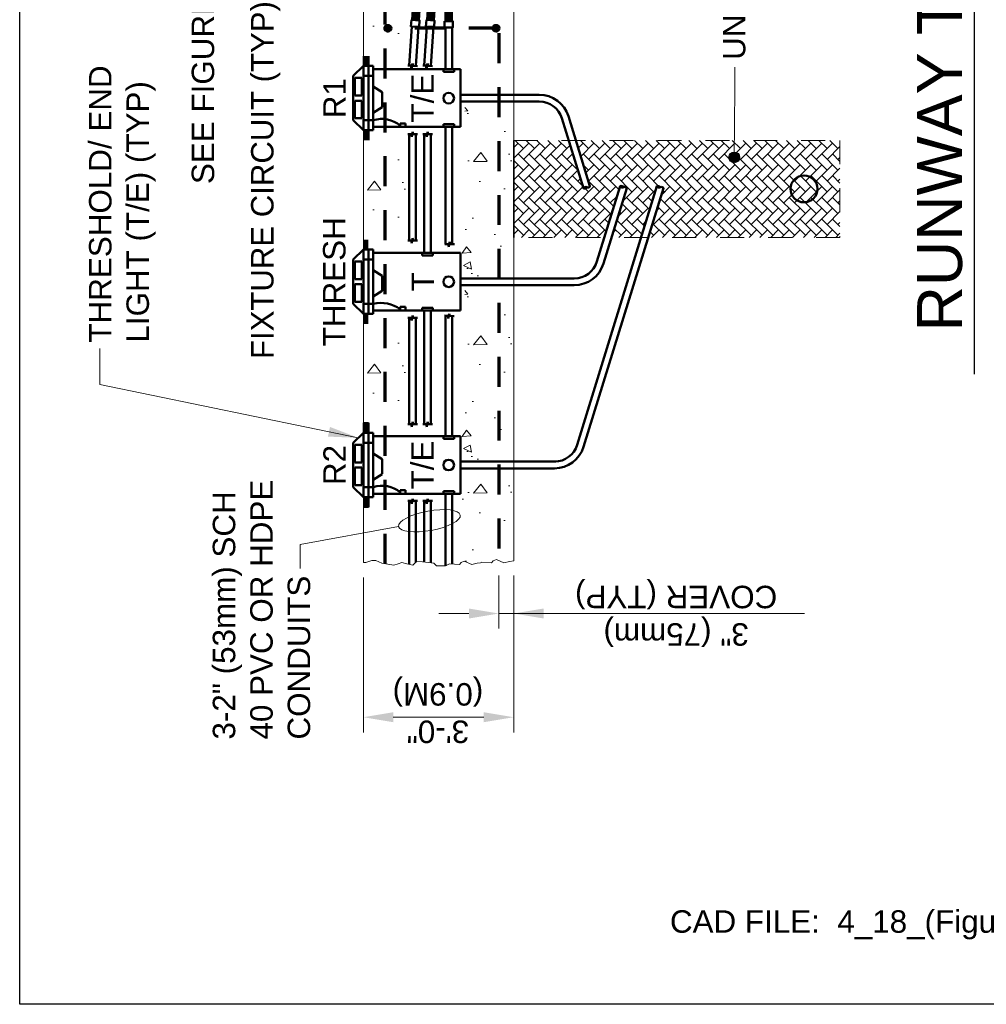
# Model space of a CAD drawing. Header units: inches. Extents: x 0 to 21.3, y 0 to 11.
# Tile 1 of 7: x 0 to 4, y 0 to 4.1. Entities that reach past the tile are written whole.
import ezdxf
from ezdxf.enums import TextEntityAlignment as Align

# ---------------------------------------------------------------- set-up
doc = ezdxf.new("R2010")
doc.units = ezdxf.units.IN
doc.header["$LTSCALE"] = 0.5
doc.header["$MEASUREMENT"] = 0
doc.linetypes.add('HIDDEN', pattern=[0.375, 0.25, -0.125])
doc.linetypes.add('HIDDEN2', pattern=[0.1875, 0.125, -0.0625])
doc.layers.get('0').update_dxf_attribs({"linetype": 'CONTINUOUS', "lineweight": 35})
for name, color, linetype, lineweight in [('C-PVMT-ASPH', 8, 'CONTINUOUS', 18), ('E-AFLD-CIRC-SERS', 203, 'CONTINUOUS', 50), ('E-AFLD-LITE-THRS', 203, 'CONTINUOUS', 50), ('E-DETL', 3, 'CONTINUOUS', 35), ('E-GRND-EQUI', 83, 'CONTINUOUS', 50), ('G-ANNO-PATT', 8, 'CONTINUOUS', 18), ('G-ANNO-RDME', 5, 'CONTINUOUS', 18), ('P-STRM-PIPE', 163, 'CONTINUOUS', 50), ('S-FNDN-FTNG-RBAR', 5, 'CONTINUOUS', 70), ('S-JNTS-WTRS', 221, 'CONTINUOUS', 25), ('S-REIN-RBAR', 5, 'CONTINUOUS', 70), ('V-DTCH-EWAT', 4, 'CONTINUOUS', 18)]:
    doc.layers.add(name, color=color, linetype=linetype, lineweight=lineweight)
for name, color, linetype in [('G-ANNO-DIMS', 7, 'CONTINUOUS'), ('G-ANNO-TEXT', 7, 'CONTINUOUS'), ('G-ANNO-TTLB', 7, 'CONTINUOUS')]:
    doc.layers.add(name, color=color, linetype=linetype)
doc.styles.add('00-E-TITLE-1_1', font='arial.ttf', dxfattribs={"height": 0.1875})
doc.styles.add('01-E-BLDG-1_1', font='arial.ttf', dxfattribs={"height": 0.09375})
doc.dimstyles.new('01-E-BLDG-1_1', dxfattribs={"dimtxt": 0.09375, "dimasz": 0.125, "dimexe": 0.0625, "dimexo": 0.0625, "dimgap": 0.0625, "dimtad": 1, "dimdec": 4, "dimzin": 3, "dimdsep": 46, "dimlunit": 4, "dimtxsty": '01-E-BLDG-1_1', "dimcen": 0.0625, "dimclrd": 1, "dimclre": 1, "dimclrt": 256, "dimazin": 0, "dimtfac": 1, "dimtdec": 4, "dimtmove": 1, "dimatfit": 3, "dimfxl": 1, "dimfrac": 2, "dimtolj": 1, "dimtzin": 3, "dimlwd": 0, "dimlwe": 0, "dimarcsym": 0})

# ---------------------------------------------------------------- blocks, each defined once
blk = doc.blocks.new('A$C6BA73814')
blk.add_lwpolyline([(0.279, 0.346), (0, 0.346), (0, 0), (0.279, 0)], close=True)
blk = doc.blocks.new('A$C1A6E679F')
h = blk.add_hatch()
h.set_pattern_fill('LINE', color=256, scale=0.5, angle=90, style=0)
h.set_pattern_definition([(90, (-3.65, -15.72031), (-0.0625, 4e-18), [])])
h.paths.add_polyline_path([(1.157, 0.312), (0.282, 0.312), (0.282, 0.033), (1.157, 0.033)])
for points in [[(1.157, 0.312), (0.282, 0.312), (0.282, 0.033), (1.157, 0.033)], [(1.436, 0.346), (1.157, 0.346), (1.157, 0), (1.436, 0)]]:
    blk.add_lwpolyline(points, close=True)
blk.add_blockref('A$C6BA73814', (0, 0.001))
blk = doc.blocks.new('A$C37CC2015')
at = {"xscale": 0.3240000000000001, "yscale": 0.3240000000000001, "zscale": 0.3240000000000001}
blk.add_blockref('A$C1A6E679F', (0, 0), dxfattribs=at)
blk = doc.blocks.new('G-TDT1')
at = {"linetype": 'ByBlock', "lineweight": -2}
h = blk.add_hatch(color=256, dxfattribs=at)
edge = h.paths.add_edge_path()
edge.add_arc((0, 0), 0.0222, 0, 360)
at = {"color": 0, "linetype": 'ByBlock', "lineweight": -2}
blk.add_circle((0, 0), 0.0222, dxfattribs=at)
blk = doc.blocks.new('G-DBRK')
at = {"color": 0, "linetype": 'ByBlock', "lineweight": -2}
blk.add_ellipse((0, -0.25), major_axis=(0, -0.25), ratio=0.4, dxfattribs=at)
blk.add_ellipse((0, -0.75), major_axis=(0, -0.25), ratio=0.4, start_param=0, end_param=3.141593, dxfattribs=at)

msp = doc.modelspace()

# ---------------------------------------------------------------- hatches: boundary and pattern name
at = {"layer": 'G-ANNO-PATT'}
h = msp.add_hatch(dxfattribs=at)
h.set_pattern_fill('AR-CONC', color=256, scale=0.05, angle=135, style=0)
h.set_pattern_definition([(185, (9.0055, -11.53793), (-0.2314035, 0.275776), [0.0375, -0.4125]), (130, (9.0055, -11.53793), (-0.216884, -0.314996), [0.03, -0.33]), (235.4514, (8.9862, -11.51495), (-0.4482876, -0.03922), [0.03187, -0.350571]), (181.1842, (8.9348, -11.60865), (-0.318807, 0.435847), [0.05625, -0.61875]), (231.6356, (8.9082, -11.5723), (-0.674856, -0.01395), [0.047805, -0.525857]), (126.184, (8.9348, -11.60865), (-0.674856, -0.01395), [0.045, -0.495]), (156, (8.9171, -11.5556), (-0.068691, 0.353386), [0.0375, -0.4125]), (101, (8.9171, -11.5556), (-0.342404, -0.170354), [0.03, -0.33]), (206.4514, (8.91138, -11.52616), (-0.4110955, 0.1830315), [0.03187, -0.350571]), (172.5, (9.00549, -11.53793), (-0.1219949, -0.1133966), [0, -0.326, 0, -0.335, 0, -0.33125]), (142.5, (9.0055, -11.53793), (-0.2324547, -0.0464365), [0, -0.191, 0, -0.3185, 0, -0.12625]), (102.5, (9.08434, -11.61678), (-0.1807604, 0.1967091), [0, -0.125, 0, -0.39, 0, -0.5175]), (92.5, (9.1197, -11.65213), (-0.24158, 0.170795), [0, -0.1625, 0, -0.259, 0, -0.3675])])
h.paths.add_polyline_path([(1.61847, 4.42625), (1.43412, 4.37071), (1.45494, 3.95766), (1.61847, 3.90212)])
h = msp.add_hatch(dxfattribs=at)
h.set_pattern_fill('AR-CONC', color=256, scale=0.05, angle=135, style=0)
h.set_pattern_definition([(185, (9.44868, -12.18566), (-0.2314035, 0.275776), [0.0375, -0.4125]), (130, (9.4487, -12.18566), (-0.216884, -0.314996), [0.03, -0.33]), (235.4514, (9.4294, -12.16268), (-0.4482876, -0.03922), [0.03187, -0.350571]), (181.1842, (9.37797, -12.25637), (-0.318807, 0.435847), [0.05625, -0.61875]), (231.6356, (9.3514, -12.22005), (-0.674856, -0.01395), [0.047805, -0.525857]), (126.184, (9.378, -12.25637), (-0.674856, -0.01395), [0.045, -0.495]), (156, (9.3603, -12.20334), (-0.068691, 0.353386), [0.0375, -0.4125]), (101, (9.3603, -12.20334), (-0.342404, -0.170354), [0.03, -0.33]), (206.4514, (9.35457, -12.1739), (-0.4110955, 0.1830315), [0.03187, -0.350571]), (172.5, (9.44868, -12.18566), (-0.1219949, -0.1133966), [0, -0.326, 0, -0.335, 0, -0.33125]), (142.5, (9.44868, -12.18566), (-0.2324547, -0.0464365), [0, -0.191, 0, -0.3185, 0, -0.12625]), (102.5, (9.52753, -12.2645), (-0.1807604, 0.1967091), [0, -0.125, 0, -0.39, 0, -0.5175]), (92.5, (9.56288, -12.29986), (-0.24158, 0.170795), [0, -0.1625, 0, -0.259, 0, -0.3675])])
h.paths.add_polyline_path([(2.06166, 3.76619), (1.8578, 3.75398), (1.83994, 3.02964), (2.06166, 3.02964)])
h = msp.add_hatch(dxfattribs=at)
h.set_pattern_fill('AR-CONC', color=256, scale=0.05, angle=135, style=0)
h.set_pattern_definition([(185, (9.0055, -12.3042), (-0.2314035, 0.275776), [0.0375, -0.4125]), (130, (9.0055, -12.3042), (-0.216884, -0.314996), [0.03, -0.33]), (235.4514, (8.9862, -12.28122), (-0.4482876, -0.03922), [0.03187, -0.350571]), (181.1842, (8.9348, -12.3749), (-0.318807, 0.435847), [0.05625, -0.61875]), (231.6356, (8.9082, -12.3386), (-0.674856, -0.01395), [0.047805, -0.525857]), (126.184, (8.9348, -12.3749), (-0.674856, -0.01395), [0.045, -0.495]), (156, (8.9171, -12.32188), (-0.068691, 0.353386), [0.0375, -0.4125]), (101, (8.9171, -12.32188), (-0.342404, -0.170354), [0.03, -0.33]), (206.4514, (8.91138, -12.29243), (-0.4110955, 0.1830315), [0.03187, -0.350571]), (172.5, (9.00549, -12.3042), (-0.1219949, -0.1133966), [0, -0.326, 0, -0.335, 0, -0.33125]), (142.5, (9.0055, -12.3042), (-0.2324547, -0.0464365), [0, -0.191, 0, -0.3185, 0, -0.12625]), (102.5, (9.08434, -12.38304), (-0.1807604, 0.1967091), [0, -0.125, 0, -0.39, 0, -0.5175]), (92.5, (9.1197, -12.4184), (-0.24158, 0.170795), [0, -0.1625, 0, -0.259, 0, -0.3675])])
h.paths.add_polyline_path([(1.61847, 3.65999), (1.43412, 3.60444), (1.45494, 3.1914), (1.61847, 3.13585)])
h = msp.add_hatch(dxfattribs=at)
h.set_pattern_fill('AR-HBONE', color=256, scale=0.008, angle=90, style=0)
h.set_pattern_definition([(135, (8.030765, -8.013805), (-0.045254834, 6e-17), [0.096, -0.032]), (225, (8.008138, -7.991178), (-0.045254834, 6e-17), [0.096, -0.032])])
h.paths.add_polyline_path([(1.66702, 3.46074), (1.66712, 3.4609), (1.66712, 3.46123)])
h.paths.add_polyline_path([(1.82871, 3.38438), (1.8281, 3.38487), (1.82846, 3.38437), (1.82858, 3.38385), (1.82869, 3.38434)])
h.paths.add_polyline_path([(1.82917, 3.38506), (1.82901, 3.38481), (1.82953, 3.38526)])
h.paths.add_polyline_path([(1.82723, 3.38557), (1.82674, 3.38575), (1.82752, 3.38533)])
h.paths.add_polyline_path([(1.65311, 3.46074), (1.65316, 3.46049), (1.65343, 3.46027)])
h.paths.add_polyline_path([(1.82528, 3.38628), (1.82467, 3.38638), (1.82577, 3.3861)])
h.paths.add_polyline_path([(1.65395, 3.45982), (1.65421, 3.45959), (1.65465, 3.45942)])
h.paths.add_polyline_path([(1.81512, 3.38512), (1.81493, 3.38487), (1.81552, 3.38533)])
h.paths.add_polyline_path([(1.83974, 3.38619), (1.83917, 3.38629), (1.84018, 3.38601)])
h.paths.add_polyline_path([(1.7302, 3.38481), (1.72993, 3.38459), (1.72988, 3.38434)])
h.paths.add_polyline_path([(1.84149, 3.38549), (1.84105, 3.38566), (1.84176, 3.38526)])
h.paths.add_polyline_path([(1.81446, 3.38385), (1.81446, 3.38352), (1.81457, 3.38336)])
h.paths.add_polyline_path([(1.84254, 3.38459), (1.84228, 3.38481), (1.84259, 3.38434)])
h.paths.add_polyline_path([(1.74373, 3.38459), (1.74347, 3.38481), (1.74379, 3.38434)])
h.paths.add_polyline_path([(1.65552, 3.45907), (1.65597, 3.45889), (1.65653, 3.45879)])
h.paths.add_polyline_path([(1.74268, 3.38549), (1.74224, 3.38566), (1.74295, 3.38526)])
h.paths.add_polyline_path([(1.66618, 3.45982), (1.66654, 3.46002), (1.6667, 3.46027)])
h.paths.add_polyline_path([(1.74093, 3.38619), (1.74036, 3.38629), (1.74137, 3.38601)])
h.paths.add_polyline_path([(1.73098, 3.38549), (1.73072, 3.38526), (1.73142, 3.38566)])
h.paths.add_polyline_path([(2.65951, 3.41393), (2.65978, 3.41439), (2.66027, 3.41477), (2.66096, 3.41504), (2.66184, 3.41521), (2.66286, 3.41526), (2.664, 3.41519), (2.66522, 3.41502), (2.66647, 3.41473), (2.66771, 3.41435), (2.66891, 3.41388), (2.67001, 3.41334), (2.67099, 3.41275), (2.67181, 3.41213), (2.67244, 3.4115), (2.67285, 3.41088), (2.67305, 3.4103), (2.67301, 3.40977), (2.67326, 3.41021), (2.6737, 3.41057), (2.67433, 3.41084), (2.67512, 3.41102), (2.67606, 3.41109), (2.6771, 3.41106), (2.67823, 3.41093), (2.6794, 3.41071), (2.68059, 3.41038), (2.68175, 3.40998), (2.68285, 3.40951), (2.68385, 3.40898), (2.68473, 3.40842), (2.68546, 3.40783), (2.68602, 3.40723), (2.68638, 3.40665), (2.68654, 3.4061), (2.6865, 3.4056), (2.62325, 3.20065), (3.4231, 3.20065), (3.4231, 3.6057), (2.3207, 3.6057), (2.3798, 3.4142), (2.37984, 3.4137), (2.37968, 3.41315), (2.37931, 3.41257), (2.37876, 3.41198), (2.37803, 3.41139), (2.37715, 3.41082), (2.37614, 3.41029), (2.37505, 3.40982), (2.37389, 3.40942), (2.3727, 3.4091), (2.37153, 3.40887), (2.3704, 3.40874), (2.36936, 3.40871), (2.36842, 3.40879), (2.36763, 3.40896), (2.367, 3.40924), (2.36655, 3.4096), (2.36631, 3.41003), (2.36635, 3.4095), (2.36615, 3.40892), (2.36574, 3.4083), (2.36511, 3.40767), (2.36429, 3.40705), (2.36331, 3.40646), (2.36221, 3.40593), (2.36101, 3.40546), (2.35977, 3.40507), (2.35852, 3.40479), (2.3573, 3.40461), (2.35616, 3.40454), (2.35514, 3.40459), (2.35426, 3.40476), (2.35357, 3.40503), (2.35308, 3.40541), (2.35281, 3.40587), (2.29114, 3.6057), (2.06166, 3.6057), (2.06166, 3.20065), (2.4403, 3.20065), (2.50611, 3.41388), (2.50633, 3.41315), (2.5067, 3.41257), (2.50725, 3.41198), (2.50798, 3.41139), (2.50886, 3.41082), (2.50986, 3.41029), (2.51096, 3.40982), (2.51212, 3.40942), (2.51331, 3.4091), (2.51448, 3.40887), (2.51561, 3.40874), (2.51665, 3.40871), (2.51759, 3.40879), (2.51838, 3.40896), (2.51901, 3.40924), (2.51945, 3.4096), (2.5197, 3.41003), (2.51995, 3.41047), (2.52039, 3.41083), (2.52102, 3.4111), (2.52182, 3.41128), (2.52275, 3.41136), (2.5238, 3.41133), (2.52492, 3.4112), (2.5261, 3.41097), (2.52728, 3.41065), (2.52844, 3.41025), (2.52954, 3.40977), (2.53054, 3.40925), (2.53142, 3.40868), (2.53215, 3.40809), (2.53271, 3.4075), (2.53307, 3.40692), (2.53324, 3.40637), (2.5332, 3.40587), (2.46986, 3.20065), (2.59369, 3.20065)])
h = msp.add_hatch(dxfattribs=at)
h.set_pattern_fill('AR-CONC', color=256, scale=0.05, angle=135, style=0)
h.set_pattern_definition([(185, (9.44868, -12.95045), (-0.2314035, 0.275776), [0.0375, -0.4125]), (130, (9.4487, -12.95045), (-0.216884, -0.314996), [0.03, -0.33]), (235.4514, (9.4294, -12.92747), (-0.4482876, -0.03922), [0.03187, -0.350571]), (181.1842, (9.37797, -13.02116), (-0.318807, 0.435847), [0.05625, -0.61875]), (231.6356, (9.3514, -12.98484), (-0.674856, -0.01395), [0.047805, -0.525857]), (126.184, (9.378, -13.02116), (-0.674856, -0.01395), [0.045, -0.495]), (156, (9.3603, -12.96813), (-0.068691, 0.353386), [0.0375, -0.4125]), (101, (9.3603, -12.96813), (-0.342404, -0.170354), [0.03, -0.33]), (206.4514, (9.35457, -12.9387), (-0.4110955, 0.1830315), [0.03187, -0.350571]), (172.5, (9.44868, -12.95045), (-0.1219949, -0.1133966), [0, -0.326, 0, -0.335, 0, -0.33125]), (142.5, (9.44868, -12.95045), (-0.2324547, -0.0464365), [0, -0.191, 0, -0.3185, 0, -0.12625]), (102.5, (9.52753, -13.0293), (-0.1807604, 0.1967091), [0, -0.125, 0, -0.39, 0, -0.5175]), (92.5, (9.56288, -13.06465), (-0.24158, 0.170795), [0, -0.1625, 0, -0.259, 0, -0.3675])])
h.paths.add_polyline_path([(2.06166, 3.0014), (1.8578, 2.98919), (1.83994, 2.26485), (2.06166, 2.26485)])
h = msp.add_hatch(dxfattribs=at)
h.set_pattern_fill('AR-CONC', color=256, scale=0.05, angle=135, style=0)
h.set_pattern_definition([(185, (9.0055, -13.069), (-0.2314035, 0.275776), [0.0375, -0.4125]), (130, (9.0055, -13.069), (-0.216884, -0.314996), [0.03, -0.33]), (235.4514, (8.9862, -13.046), (-0.4482876, -0.03922), [0.03187, -0.350571]), (181.1842, (8.9348, -13.1397), (-0.318807, 0.435847), [0.05625, -0.61875]), (231.6356, (8.9082, -13.1034), (-0.674856, -0.01395), [0.047805, -0.525857]), (126.184, (8.9348, -13.1397), (-0.674856, -0.01395), [0.045, -0.495]), (156, (8.9171, -13.08667), (-0.068691, 0.353386), [0.0375, -0.4125]), (101, (8.9171, -13.08667), (-0.342404, -0.170354), [0.03, -0.33]), (206.4514, (8.91138, -13.05722), (-0.4110955, 0.1830315), [0.03187, -0.350571]), (172.5, (9.00549, -13.069), (-0.1219949, -0.1133966), [0, -0.326, 0, -0.335, 0, -0.33125]), (142.5, (9.0055, -13.069), (-0.2324547, -0.0464365), [0, -0.191, 0, -0.3185, 0, -0.12625]), (102.5, (9.08434, -13.14784), (-0.1807604, 0.1967091), [0, -0.125, 0, -0.39, 0, -0.5175]), (92.5, (9.1197, -13.1832), (-0.24158, 0.170795), [0, -0.1625, 0, -0.259, 0, -0.3675])])
h.paths.add_polyline_path([(1.61847, 2.89519), (1.43412, 2.83965), (1.45494, 2.4266), (1.61847, 2.37106)])
h = msp.add_hatch(dxfattribs=at)
h.set_pattern_fill('AR-CONC', color=256, scale=0.05, angle=135, style=0)
h.set_pattern_definition([(185, (9.44868, -13.56945), (-0.2314035, 0.275776), [0.0375, -0.4125]), (130, (9.4487, -13.56945), (-0.216884, -0.314996), [0.03, -0.33]), (235.4514, (9.4294, -13.54647), (-0.4482876, -0.03922), [0.03187, -0.350571]), (181.1842, (9.37797, -13.64016), (-0.318807, 0.435847), [0.05625, -0.61875]), (231.6356, (9.3514, -13.60384), (-0.674856, -0.01395), [0.047805, -0.525857]), (126.184, (9.378, -13.64016), (-0.674856, -0.01395), [0.045, -0.495]), (156, (9.3603, -13.58713), (-0.068691, 0.353386), [0.0375, -0.4125]), (101, (9.3603, -13.58713), (-0.342404, -0.170354), [0.03, -0.33]), (206.4514, (9.35457, -13.55768), (-0.4110955, 0.1830315), [0.03187, -0.350571]), (172.5, (9.44868, -13.56945), (-0.1219949, -0.1133966), [0, -0.326, 0, -0.335, 0, -0.33125]), (142.5, (9.44868, -13.56945), (-0.2324547, -0.0464365), [0, -0.191, 0, -0.3185, 0, -0.12625]), (102.5, (9.52753, -13.6483), (-0.1807604, 0.1967091), [0, -0.125, 0, -0.39, 0, -0.5175]), (92.5, (9.56288, -13.68365), (-0.24158, 0.170795), [0, -0.1625, 0, -0.259, 0, -0.3675])])
h.paths.add_polyline_path([(2.06166, 2.2366), (1.83994, 2.2366), (1.83994, 1.84512), (2.06166, 1.86834)])

# ---------------------------------------------------------------- linework, layer by layer
at = {"layer": 'C-PVMT-ASPH'}
for p, q in [((2.06166, 10.21284), (2.06166, 1.85052)), ((1.43412, 3.916), (1.43412, 4.41237)), ((1.43412, 3.14974), (1.43412, 3.64757)), ((1.43412, 2.38494), (1.43412, 2.88131)), ((1.43412, 1.84363), (1.43412, 2.11651)), ((1.44416, 1.84363), (1.46892, 1.85208)), ((1.46892, 1.85208), (1.48639, 1.85208)), ((1.48639, 1.85208), (1.51135, 1.84126)), ((1.96945, 1.8428), (1.9761, 1.85113)), ((1.9761, 1.85113), (1.98942, 1.85612)), ((1.98942, 1.85612), (2.02103, 1.8428)), ((2.0435, 1.84863), (2.06166, 1.85052)), ((1.44416, 1.84363), (1.43412, 1.84363)), ((1.51135, 1.84126), (1.56127, 1.83294)), ((1.56127, 1.83294), (1.57957, 1.83793)), ((1.57957, 1.83793), (1.59455, 1.84376)), ((1.59455, 1.84376), (1.61618, 1.83876)), ((1.61618, 1.83876), (1.64114, 1.83294)), ((1.64114, 1.83294), (1.64613, 1.83793)), ((1.64613, 1.83793), (1.65695, 1.84875)), ((1.65695, 1.84875), (1.72767, 1.84126)), ((1.72767, 1.84126), (1.73931, 1.82961)), ((1.73931, 1.82961), (1.77675, 1.82961)), ((1.77675, 1.82961), (1.79423, 1.83793)), ((1.79423, 1.83793), (1.83499, 1.83543)), ((1.83499, 1.83543), (1.84165, 1.84376)), ((1.84165, 1.84376), (1.85496, 1.84875)), ((1.85496, 1.84875), (1.88658, 1.83543)), ((1.88658, 1.83543), (1.90904, 1.84126)), ((1.90904, 1.84126), (1.92333, 1.84275)), ((1.92333, 1.84275), (1.92868, 1.8453)), ((1.92868, 1.8453), (1.96945, 1.8428)), ((2.02103, 1.8428), (2.0435, 1.84863))]:
    msp.add_line(p, q, dxfattribs=at)
at = {"layer": 'E-AFLD-CIRC-SERS'}
for p, q in [((1.63619, 4.08107), (1.62548, 3.91784)), ((1.6639, 4.07925), (1.65319, 3.91602)), ((1.6987, 4.08107), (1.68798, 3.91784)), ((1.72641, 4.07925), (1.71569, 3.91602)), ((1.77632, 4.07626), (1.77632, 3.90212)), ((1.80409, 4.07627), (1.80409, 3.90212)), ((1.61994, 3.9182), (1.63269, 3.91736)), ((1.63269, 3.91736), (1.63479, 3.90571)), ((1.63479, 3.90571), (1.63938, 3.92588)), ((1.63938, 3.92588), (1.64205, 3.91675)), ((1.64205, 3.91675), (1.66007, 3.91556)), ((1.68244, 3.9182), (1.6952, 3.91736)), ((1.6952, 3.91736), (1.69729, 3.90571)), ((1.69729, 3.90571), (1.70189, 3.92588)), ((1.70189, 3.92588), (1.70456, 3.91675)), ((1.70456, 3.91675), (1.72258, 3.91556)), ((1.77632, 3.66146), (1.77632, 3.17251)), ((1.80409, 3.66146), (1.80409, 3.17251)), ((1.62038, 3.6316), (1.63316, 3.6316)), ((1.62548, 3.6316), (1.62548, 3.18802)), ((1.63316, 3.6316), (1.63602, 3.62011)), ((1.63602, 3.62011), (1.63928, 3.64054)), ((1.63928, 3.64054), (1.64254, 3.6316)), ((1.64254, 3.6316), (1.6606, 3.6316)), ((1.65325, 3.6316), (1.65325, 3.18802)), ((1.68288, 3.6316), (1.69567, 3.6316)), ((1.68798, 3.6316), (1.68798, 3.13585)), ((1.69567, 3.6316), (1.69852, 3.62011)), ((1.69852, 3.62011), (1.70178, 3.64054)), ((1.70178, 3.64054), (1.70505, 3.6316)), ((1.70505, 3.6316), (1.72311, 3.6316)), ((1.71575, 3.6316), (1.71575, 3.13585)), ((1.62038, 3.18802), (1.63316, 3.18802)), ((1.63316, 3.18802), (1.63602, 3.17653)), ((1.63602, 3.17653), (1.63928, 3.19696)), ((1.63928, 3.19696), (1.64254, 3.18802)), ((1.64254, 3.18802), (1.6606, 3.18802)), ((1.7747, 3.17251), (1.78749, 3.17251)), ((1.78749, 3.17251), (1.79034, 3.16102)), ((1.79034, 3.16102), (1.79361, 3.18145)), ((1.79361, 3.18145), (1.79687, 3.17251)), ((1.79687, 3.17251), (1.81493, 3.17251)), ((1.68798, 2.89519), (1.68798, 2.42176)), ((1.71575, 2.89519), (1.71575, 2.42176)), ((1.78828, 2.86158), (1.79288, 2.88175)), ((1.79288, 2.88175), (1.79555, 2.87262)), ((1.62038, 2.86534), (1.63316, 2.86534)), ((1.62548, 2.86534), (1.62548, 2.42176)), ((1.63316, 2.86534), (1.63602, 2.85384)), ((1.63602, 2.85384), (1.63928, 2.87427)), ((1.63928, 2.87427), (1.64254, 2.86534)), ((1.64254, 2.86534), (1.6606, 2.86534)), ((1.65325, 2.86534), (1.65325, 2.42176)), ((1.77343, 2.87407), (1.78619, 2.87323)), ((1.77632, 2.87388), (1.77632, 2.37106)), ((1.78619, 2.87323), (1.78828, 2.86158)), ((1.79555, 2.87262), (1.81357, 2.87143)), ((1.80409, 2.87206), (1.80409, 2.37106)), ((1.63602, 2.41026), (1.63928, 2.43069)), ((1.63928, 2.43069), (1.64254, 2.42176)), ((1.69852, 2.41026), (1.70178, 2.43069)), ((1.70178, 2.43069), (1.70505, 2.42176)), ((1.62038, 2.42176), (1.63316, 2.42176)), ((1.6318, 2.42056), (1.6318, 2.42056)), ((1.63292, 2.42143), (1.63292, 2.42143)), ((1.63316, 2.42176), (1.63602, 2.41026)), ((1.64254, 2.42176), (1.6606, 2.42176)), ((1.68288, 2.42176), (1.69567, 2.42176)), ((1.69567, 2.42176), (1.69852, 2.41026)), ((1.70505, 2.42176), (1.72311, 2.42176)), ((1.62038, 2.10054), (1.63316, 2.10054)), ((1.62548, 2.10054), (1.62548, 1.83659)), ((1.63316, 2.10054), (1.63602, 2.08905)), ((1.63602, 2.08905), (1.63928, 2.10948)), ((1.63928, 2.10948), (1.64254, 2.10054)), ((1.64254, 2.10054), (1.6606, 2.10054)), ((1.65325, 2.10054), (1.65325, 1.84481)), ((1.68288, 2.10054), (1.69567, 2.10054)), ((1.68798, 2.10054), (1.68798, 1.84546)), ((1.69567, 2.10054), (1.69852, 2.08905)), ((1.69852, 2.08905), (1.70178, 2.10948)), ((1.70178, 2.10948), (1.70505, 2.10054)), ((1.70505, 2.10054), (1.72311, 2.10054)), ((1.71575, 2.10054), (1.71575, 1.84252)), ((1.77632, 2.1304), (1.77632, 1.82961)), ((1.80409, 2.1304), (1.80409, 1.83733))]:
    msp.add_line(p, q, dxfattribs=at)
for centre in [(1.79021, 3.78179), (1.79021, 3.01552), (1.79021, 2.25073)]:
    msp.add_circle(centre, 0.02222, dxfattribs=at)
at = {"layer": 'E-AFLD-LITE-THRS'}
for p, q in [((1.45494, 3.95766), (1.45494, 3.68923)), ((1.43412, 3.916), (1.39204, 3.87434)), ((1.43412, 3.916), (1.47577, 3.916)), ((1.43412, 3.64757), (1.43412, 3.916)), ((1.45494, 3.916), (1.45494, 3.64757)), ((1.47577, 3.916), (1.47577, 3.64757)), ((1.39204, 3.87434), (1.39204, 3.68923)), ((1.39835, 3.86593), (1.39835, 3.79229)), ((1.39835, 3.86593), (1.4278, 3.86593)), ((1.4278, 3.86593), (1.4278, 3.79229)), ((1.43412, 3.87434), (1.47577, 3.87434)), ((1.45494, 3.87434), (1.45494, 3.60591)), ((1.47577, 3.90212), (1.83994, 3.90212)), ((1.76799, 3.89101), (1.76799, 3.90212)), ((1.76799, 3.89101), (1.81243, 3.89101)), ((1.81243, 3.89101), (1.81243, 3.90212)), ((1.83994, 3.90212), (1.83994, 3.66146)), ((1.47577, 3.82972), (1.51238, 3.80641)), ((1.39835, 3.79229), (1.4278, 3.79229)), ((1.51238, 3.80641), (1.51238, 3.74438)), ((1.39835, 3.77125), (1.39835, 3.69764)), ((1.39835, 3.77125), (1.4278, 3.77125)), ((1.4278, 3.77125), (1.4278, 3.69764)), ((1.47577, 3.72045), (1.51238, 3.74376)), ((1.39204, 3.68923), (1.43412, 3.64757)), ((1.39835, 3.69764), (1.4278, 3.69764)), ((1.43412, 3.68923), (1.47577, 3.68923)), ((1.47577, 3.66146), (1.83994, 3.66146)), ((1.76799, 3.67257), (1.81243, 3.67257)), ((1.76799, 3.67257), (1.76799, 3.66146)), ((1.81243, 3.67257), (1.81243, 3.66146)), ((1.43412, 3.64757), (1.47577, 3.64757)), ((1.43412, 3.14974), (1.39204, 3.10808)), ((1.43412, 3.14974), (1.47577, 3.14974)), ((1.43412, 2.88131), (1.43412, 3.14974)), ((1.45494, 3.14974), (1.45494, 2.88131)), ((1.47577, 3.14974), (1.47577, 2.88131)), ((1.47577, 3.13585), (1.83994, 3.13585)), ((1.67965, 3.12474), (1.67965, 3.13585)), ((1.67965, 3.12474), (1.72409, 3.12474)), ((1.72409, 3.12474), (1.72409, 3.13585)), ((1.83994, 3.13585), (1.83994, 2.89519)), ((1.39204, 3.10808), (1.39204, 2.92296)), ((1.39835, 3.09966), (1.39835, 3.02602)), ((1.39835, 3.09966), (1.4278, 3.09966)), ((1.4278, 3.09966), (1.4278, 3.02602)), ((1.43412, 3.10808), (1.47577, 3.10808)), ((1.47577, 3.06345), (1.51238, 3.04015)), ((1.39835, 3.02602), (1.4278, 3.02602)), ((1.39835, 3.00498), (1.39835, 2.93138)), ((1.39835, 3.00498), (1.4278, 3.00498)), ((1.4278, 3.00498), (1.4278, 2.93138)), ((1.51238, 3.04015), (1.51238, 2.97811)), ((1.47577, 2.95419), (1.51238, 2.97749)), ((1.39204, 2.92296), (1.43412, 2.88131)), ((1.39835, 2.93138), (1.4278, 2.93138)), ((1.43412, 2.92296), (1.47577, 2.92296)), ((1.43412, 2.88131), (1.47577, 2.88131)), ((1.47577, 2.89519), (1.83994, 2.89519)), ((1.67965, 2.9063), (1.72409, 2.9063)), ((1.67965, 2.9063), (1.67965, 2.89519)), ((1.72409, 2.9063), (1.72409, 2.89519)), ((1.45494, 2.4266), (1.45494, 2.15817)), ((1.43412, 2.38494), (1.39204, 2.34328)), ((1.43412, 2.38494), (1.47577, 2.38494)), ((1.43412, 2.11651, 7135.49717), (1.43412, 2.38494)), ((1.45494, 2.38494), (1.45494, 2.11651)), ((1.47577, 2.38494), (1.47577, 2.11651)), ((1.39204, 2.34328), (1.39204, 2.15817)), ((1.43412, 2.34328), (1.47577, 2.34328)), ((1.45494, 2.34328), (1.45494, 2.07485)), ((1.47577, 2.37106), (1.83994, 2.37106)), ((1.76799, 2.35995), (1.76799, 2.37106)), ((1.76799, 2.35995), (1.81243, 2.35995)), ((1.81243, 2.35995), (1.81243, 2.37106)), ((1.83994, 2.37106), (1.83994, 2.1304)), ((1.39835, 2.33487), (1.39835, 2.26123)), ((1.39835, 2.33487), (1.4278, 2.33487)), ((1.4278, 2.33487), (1.4278, 2.26123)), ((1.39835, 2.26123), (1.4278, 2.26123)), ((1.47577, 2.29866), (1.51238, 2.27535)), ((1.51238, 2.27535), (1.51238, 2.21332)), ((1.39835, 2.24019), (1.39835, 2.16659)), ((1.39835, 2.24019), (1.4278, 2.24019)), ((1.4278, 2.24019), (1.4278, 2.16659)), ((1.47577, 2.18939), (1.51238, 2.2127)), ((1.39204, 2.15817), (1.43412, 2.11651)), ((1.39835, 2.16659), (1.4278, 2.16659)), ((1.43412, 2.15817), (1.47577, 2.15817)), ((1.76799, 2.14151), (1.81243, 2.14151)), ((1.76799, 2.14151), (1.76799, 2.1304)), ((1.81243, 2.14151), (1.81243, 2.1304)), ((1.43412, 2.11651), (1.47577, 2.11651)), ((1.47577, 2.1304), (1.83994, 2.1304))]:
    msp.add_line(p, q, dxfattribs=at)
at = {"layer": 'E-DETL'}
for p, q in [((1.43412, 3.916), (1.43412, 3.95766)), ((1.45494, 3.95766), (1.45494, 3.916)), ((1.45494, 3.916), (1.43412, 3.916)), ((2.06166, 3.20065), (2.06166, 3.6057)), ((1.43412, 2.38494), (1.43412, 2.4266)), ((1.43412, 2.4266), (1.45494, 2.4266)), ((1.45494, 2.4266), (1.45494, 2.38494)), ((1.45494, 2.38494), (1.43412, 2.38494))]:
    msp.add_line(p, q, dxfattribs=at)
at = {"layer": 'E-GRND-EQUI', "linetype": 'Continuous'}
for p, q in [((1.58809, 3.67665), (1.58809, 3.66146)), ((1.61013, 3.67665), (1.58809, 3.67665)), ((1.58809, 3.66146), (1.61013, 3.66146)), ((1.61013, 3.66146), (1.61013, 3.67665)), ((1.58809, 2.91038), (1.58809, 2.89519)), ((1.61013, 2.91038), (1.58809, 2.91038)), ((1.58809, 2.89519), (1.61013, 2.89519)), ((1.61013, 2.89519), (1.61013, 2.91038)), ((1.58809, 2.14559), (1.58809, 2.1304)), ((1.61013, 2.14559), (1.58809, 2.14559)), ((1.61013, 2.1304), (1.61013, 2.14559)), ((1.58809, 2.1304), (1.61013, 2.1304))]:
    msp.add_line(p, q, dxfattribs=at)
for centre, radius, start, end in [((1.51238, 3.57908), 0.11607, 49.28839, 108.38168), ((1.50832, 2.79228), 0.13468, 53.68407, 103.986), ((1.51238, 2.04802), 0.11607, 49.28839, 108.38168)]:
    msp.add_arc(centre, radius, start, end, dxfattribs=at)
at = {"layer": 'G-ANNO-DIMS', "color": 1, "lineweight": 0}
for p, q in [((1.43412, 1.78113), (1.43412, 1.13484)), ((1.99961, 1.78932), (1.99961, 1.56844)), ((2.06166, 1.78932), (2.06166, 1.56844)), ((2.06166, 1.78802), (2.06166, 1.13484)), ((1.87461, 1.63094), (1.74961, 1.63094)), ((1.99961, 1.63094), (2.06166, 1.63094)), ((1.99961, 1.63094), (2.06166, 1.63094)), ((3.27563, 1.63094), (2.06166, 1.63094)), ((2.18666, 1.63094), (2.31166, 1.63094)), ((1.55912, 1.19818), (1.93666, 1.19818))]:
    msp.add_line(p, q, dxfattribs=at)
at = {"layer": 'G-ANNO-DIMS', "color": 1}
for points in [[(1.87461, 1.65177), (1.87461, 1.61011), (1.99961, 1.63094)], [(2.18666, 1.65177), (2.18666, 1.61011), (2.06166, 1.63094)], [(1.55912, 1.17735), (1.55912, 1.21901), (1.43412, 1.19818)], [(1.93666, 1.17735), (1.93666, 1.21901), (2.06166, 1.19818)]]:
    msp.add_solid(points, dxfattribs=at)
at = {"layer": 'G-ANNO-TEXT', "linetype": 'Continuous', "lineweight": 30}
msp.add_line((3.98458, 2.62934), (3.98458, 9.95499), dxfattribs=at)
at = {"layer": 'G-ANNO-TEXT', "color": 1, "lineweight": 0, "extrusion": (0, 0, -1)}
msp.add_ellipse((1.71005, 2.01801), major_axis=(-0.12865, -0.02364), ratio=0.3108293, dxfattribs=at)
at = {"layer": 'G-ANNO-TTLB'}
msp.add_lwpolyline([(0, 11), (8.5, 11), (8.5, 0), (0, 0)], close=True, dxfattribs=at)
at = {"layer": 'P-STRM-PIPE'}
for p, q in [((1.83994, 3.79591), (2.16814, 3.79591)), ((1.83994, 3.76766), (2.16814, 3.76766)), ((2.28967, 3.70623), (2.3798, 3.4142)), ((2.26268, 3.6979), (2.35281, 3.40587)), ((2.3264, 2.33461), (2.65951, 3.41393)), ((2.40905, 3.09941), (2.50621, 3.4142)), ((2.35339, 2.32628), (2.6865, 3.4056)), ((2.43604, 3.09108), (2.5332, 3.40587)), ((1.83994, 3.02964), (2.31451, 3.02964)), ((1.83994, 3.0014), (2.31451, 3.0014)), ((1.83994, 2.26485), (2.2377, 2.26485)), ((1.83994, 2.2366), (2.23186, 2.2366))]:
    msp.add_line(p, q, dxfattribs=at)
msp.add_circle((3.27296, 3.40318), 0.05605, dxfattribs=at)
for centre, radius, start, end in [((2.16814, 3.66872), 0.12719, 17.15176, 90), ((2.16814, 3.66872), 0.09894, 17.15176, 90), ((2.31451, 3.12858), 0.09894, 270, 342.84824), ((2.31451, 3.12858), 0.12719, 270, 342.84824), ((2.23186, 2.36379), 0.09894, 270, 342.84824), ((2.23186, 2.36379), 0.12719, 270, 342.84824)]:
    msp.add_arc(centre, radius, start, end, dxfattribs=at)
at = {"layer": 'S-JNTS-WTRS'}
for p, q in [((1.43412, 2.4266), (1.45494, 2.4266)), ((1.43412, 2.07485), (1.45494, 2.07485))]:
    msp.add_line(p, q, dxfattribs=at)
at = {"layer": 'S-JNTS-WTRS', "extrusion": (0, 0, -1)}
for points in [[(-1.43412, 3.916, -7135.49717), (-1.43412, 3.95766, -7135.49717), (-1.45494, 3.916, -7135.49717), (-1.45494, 3.95766, -7135.49717)], [(-1.43412, 3.60591, -7135.49717), (-1.43412, 3.64757, -7135.49717), (-1.45494, 3.60591, -7135.49717), (-1.45494, 3.64757, -7135.49717)], [(-1.43412, 3.14974, -7135.49717), (-1.43412, 3.1914, -7135.49717), (-1.45494, 3.14974, -7135.49717), (-1.45494, 3.1914, -7135.49717)], [(-1.43412, 2.38494, -7135.49717), (-1.43412, 2.4266, -7135.49717), (-1.45494, 2.38494, -7135.49717), (-1.45494, 2.4266, -7135.49717)], [(-1.43412, 2.07485, -7135.49717), (-1.43412, 2.11651, -7135.49717), (-1.45494, 2.07485, -7135.49717), (-1.45494, 2.11651, -7135.49717)]]:
    msp.add_solid(points, dxfattribs=at)
at = {"layer": 'S-JNTS-WTRS'}
msp.add_solid([(1.43412, 2.83965, 7135.49717), (1.43412, 2.88131, 7135.49717), (1.45494, 2.83965, 7135.49717), (1.45494, 2.88131, 7135.49717)], dxfattribs=at)
at = {"layer": 'S-REIN-RBAR', "linetype": 'HIDDEN'}
for p, q in [((1.99961, 10.12742), (1.99961, 1.85182)), ((1.52467, 1.83904), (1.52467, 7.57256)), ((1.99961, 4.07357), (1.52467, 4.07357))]:
    msp.add_line(p, q, dxfattribs=at)
at = {"layer": 'V-DTCH-EWAT', "linetype": 'HIDDEN2'}
for p, q in [((2.06166, 3.6057), (3.4231, 3.6057)), ((3.4231, 3.6057), (3.4231, 3.20065)), ((3.4231, 3.20065), (2.06166, 3.20065))]:
    msp.add_line(p, q, dxfattribs=at)

# ---------------------------------------------------------------- block references
at = {"layer": 'E-AFLD-CIRC-SERS'}
for p, xscale, yscale, zscale, rotation in [((1.66678, 4.07906, 7135.49717), 0.3029717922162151, 0.3029717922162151, 0.3029717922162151, 86.24427964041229), ((1.72929, 4.07906, 7135.49717), 0.3029717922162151, 0.3029717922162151, 0.3029717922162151, 86.24427964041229), ((1.80723, 4.07627), 0.3029717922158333, 0.3029717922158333, 0.3029717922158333, 90.02075900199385)]:
    msp.add_blockref('A$C37CC2015', p, dxfattribs=dict(at, xscale=xscale, yscale=yscale, zscale=zscale, rotation=rotation))
at = {"layer": 'G-ANNO-TEXT', "rotation": 90}
msp.add_blockref('G-TDT1', (2.98191, 3.5345, 7135.49717), dxfattribs=at)
at = {"layer": 'P-STRM-PIPE'}
for p, xscale, yscale, zscale, rotation in [((2.35281, 3.40587), -0.02824390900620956, 0.02824390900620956, 0.02824390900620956, 107.1517597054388), ((2.50621, 3.4142), 0.02824390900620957, 0.02824390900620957, 0.02824390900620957, 72.84824029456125), ((2.65951, 3.41393), 0.02824390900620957, 0.02824390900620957, 0.02824390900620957, 72.84824029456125)]:
    msp.add_blockref('G-DBRK', p, dxfattribs=dict(at, xscale=xscale, yscale=yscale, zscale=zscale, rotation=rotation))
at = {"layer": 'S-FNDN-FTNG-RBAR', "xscale": 0.5329143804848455, "yscale": 0.5329143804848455, "zscale": 0.5329143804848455, "rotation": 90}
for p in [(1.5365, 4.07357), (1.98778, 4.07357)]:
    msp.add_blockref('G-TDT1', p, dxfattribs=at)

# ---------------------------------------------------------------- texts
at = {"layer": 'G-ANNO-DIMS', "char_height": 0.09375, "attachment_point": 5, "rotation": 180, "style": '01-E-BLDG-1_1'}
for s, insert in [('\\A1;3" (75mm)\\PCOVER (TYP)', (2.73947, 1.63584)), ('\\A1;3\'-0"\\P(0.9M)', (1.74532, 1.22959))]:
    msp.add_mtext(s, dxfattribs=dict(at, insert=insert))
at = {"layer": 'G-ANNO-RDME', "insert": (8.36242, 0.11416), "char_height": 0.09375, "width": 5.7935852, "attachment_point": 9, "rotation": 0, "style": '01-E-BLDG-1_1'}
msp.add_mtext('CAD FILE:  4_18_(Figure_48B)_Runway_Threshold_Wing_Bar_Light_Foundation_Elevation.dwg\\PSEE NOTES TO DESIGNER FILE:  4_18 (Figure 48B)-NTD.PDF', dxfattribs=at)
at = {"layer": 'G-ANNO-TEXT', "style": '00-E-TITLE-1_1'}
msp.add_text('RUNWAY THRESHOLD WING BAR LIGHT FOUNDATION - ', height=0.1875, rotation=90, dxfattribs=at).set_placement((3.98891, 2.80835), align=Align.BOTTOM_LEFT)
at = {"layer": 'G-ANNO-TEXT', "char_height": 0.09375, "attachment_point": 1, "rotation": 90, "style": '01-E-BLDG-1_1'}
for s, insert, width in [('UNDERDRAIN', (2.93455, 3.94142), 3.5879933), ('SEE FIGURE 48C', (0.71778, 3.42327), 1.1092845), ('FIXTURE CIRCUIT (TYP)', (0.96552, 2.69307), 2.1791924), ('THRESHOLD/ END LIGHT (T/E) (TYP)', (0.28928, 2.76158), 1.1735845), ('3-2" (53mm) SCH 40 PVC OR HDPE CONDUITS', (0.80574, 1.10496), 1.1367623)]:
    msp.add_mtext(s, dxfattribs=dict(at, insert=insert, width=width))
at = {"layer": 'G-ANNO-TEXT', "char_height": 0.09375, "attachment_point": 8, "rotation": 90, "style": '01-E-BLDG-1_1'}
for s, insert in [('T/E', (1.72913, 3.78179)), ('R1', (1.36095, 3.78179)), ('THRESH', (1.36095, 3.01552)), ('T', (1.72913, 3.01552)), ('T/E', (1.72913, 2.25073)), ('R2', (1.36095, 2.25073))]:
    msp.add_mtext(s, dxfattribs=dict(at, insert=insert))

# ---------------------------------------------------------------- leaders
at = {"layer": 'G-ANNO-TEXT'}
for points in [[(2.98191, 3.5345, 7135.49717), (2.98422, 3.81826, 7135.49717), (2.98422, 3.91065, 7135.49717)], [(1.5814, 1.99437), (1.17102, 1.91897), (1.17102, 1.81833)]]:
    msp.add_leader(points, dimstyle='01-E-BLDG-1_1', override={"dimldrblk": 'None'}, dxfattribs=at)
msp.add_leader([(1.41308, 2.36411), (0.33435, 2.58702), (0.33435, 2.73745)], dimstyle='01-E-BLDG-1_1', dxfattribs=at)

doc.saveas('drawing.dxf')
